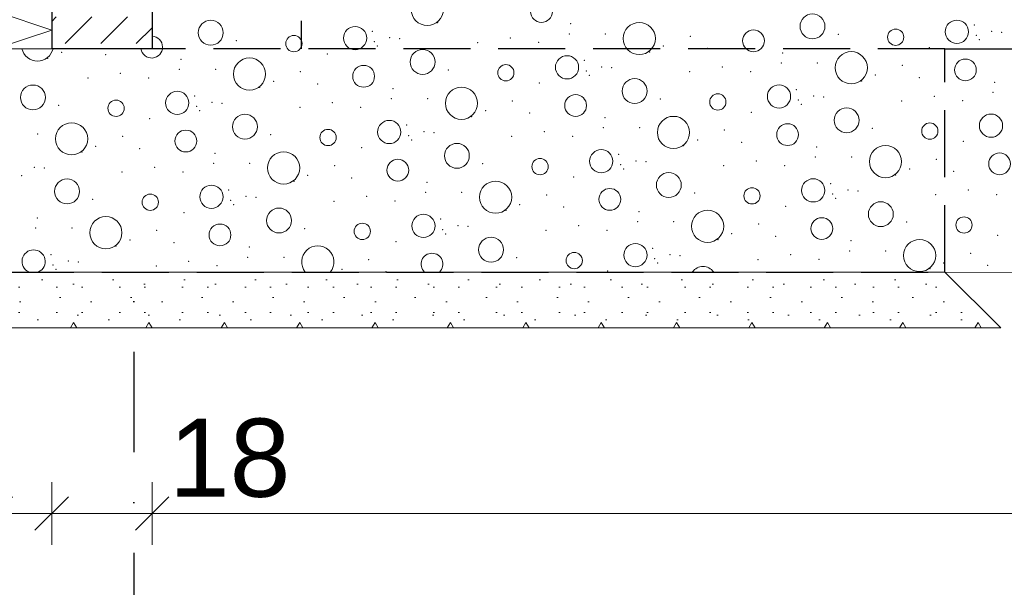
# Model space of a CAD drawing. Header units: millimetres. Extents: x -12989 to 381717, y -50461 to 30884.
# Tile 6 of 63: x 363581 to 365345, y -47825 to -46809. Entities that reach past the tile are written whole.
import ezdxf
from ezdxf.enums import TextEntityAlignment as Align

# ---------------------------------------------------------------- set-up
doc = ezdxf.new("R2010")
doc.units = ezdxf.units.MM
doc.header["$MEASUREMENT"] = 0
for name, pattern in [('Krawędzie ukryte', [170, 120, -50]), ('Kropki i Kreski', [360, 180, -90, 0, -90]), ('Wipeout_Contour', [1000, 0, -1000])]:
    doc.linetypes.add(name, pattern=pattern)
for name, color, linetype, lineweight in [('0_Nr_pióra__21', 7, 'Continuous', 25), ('A__STROPY_Nr_pióra__69', 7, 'Continuous', 13), ('A_WYPEŁNIENIA RYSUNKI_Nr_pióra__18', 9, 'Continuous', 13), ('Nowe_A__SCIANY_Nr_pióra__27', 7, 'Continuous', 25), ('Nowe_A__SCIANY_Nr_pióra__47', 7, 'Continuous', 15), ('Nowe_A__STROPY_Nr_pióra__69', 7, 'Continuous', 13), ('Nowe_A__STROPY_Nr_pióra__89', 7, 'Continuous', 13), ('Nowe_A_WYM_Nr_pióra__1', 7, 'Continuous', 13), ('Nowe_A_WYM_Nr_pióra__45', 7, 'Continuous', 15), ('Nowe_A_WYM_Nr_pióra__85', 7, 'Continuous', 13), ('Nowe_Warstwa IFC.Import IFC_Nr_pióra__1', 7, 'Continuous', 13), ('Nowe_Warstwa IFC.Import IFC_Nr_pióra__25', 7, 'Continuous', 25), ('Posadowienie płytkie.Import IFC_Nr_pióra__4', 7, 'Continuous', 13)]:
    doc.layers.add(name, color=color, linetype=linetype, lineweight=lineweight)
for name, color, linetype in [('A__STROPY', 7, 'Continuous'), ('A_WYPEŁNIENIA RYSUNKI', 7, 'Continuous'), ('Nowe_A__SCIANY', 7, 'Continuous'), ('Nowe_A__STROPY', 7, 'Continuous'), ('Nowe_A_WYM', 7, 'Continuous'), ('Nowe_Warstwa IFC.Import IFC', 7, 'Continuous'), ('Posadowienie płytkie.Import IFC', 7, 'Continuous')]:
    doc.layers.add(name, color=color, linetype=linetype)
for name, color, linetype, lineweight, true_color in [('A__STROPY_Nr_pióra__173', 7, 'Continuous', 5, 0x6a6a6a), ('A_WYPEŁNIENIA RYSUNKI_Nr_pióra__242', 7, 'Continuous', 13, 0xa7a7a7), ('Nowe_A__SCIANY_Nr_pióra__169', 7, 'Continuous', 5, 0x6a6a6a), ('Nowe_A__SCIANY_Nr_pióra__174', 7, 'Continuous', 5, 0x6a6a6a), ('Nowe_A__STROPY_Nr_pióra__173', 7, 'Continuous', 5, 0x6a6a6a)]:
    doc.layers.add(name, color=color, linetype=linetype, lineweight=lineweight, true_color=true_color)
doc.styles.add('STYL_AUTOMATYCZNY_1', font='arial.ttf')
doc.styles.add('STYL_AUTOMATYCZNY_5', font='arial.ttf')
doc.dimstyles.new('STYL_AUTOMATYCZNY__2', dxfattribs={"dimtxt": 139.999998, "dimasz": 57, "dimexe": 0.18, "dimexo": 0.0625, "dimgap": 0, "dimtad": 1, "dimtih": 1, "dimtoh": 1, "dimdec": 0, "dimlfac": 0.1, "dimzin": 0, "dimdsep": 46, "dimtxsty": 'STYL_AUTOMATYCZNY_5', "dimblk": 'ARROWHEAD_6', "dimblk1": 'ARROWHEAD_6', "dimblk2": 'ARROWHEAD_6', "dimcen": 0.09, "dimse1": 1, "dimse2": 1, "dimclrd": 7, "dimclre": 7, "dimclrt": 7, "dimadec": 0, "dimazin": 0, "dimtfac": 1, "dimtdec": 4, "dimtmove": 0, "dimatfit": 3, "dimfxl": 0, "dimtolj": 1, "dimtzin": 0, "dimarcsym": 0})
pattern_1 = [(45, (363535.4, -45960.59), (-95.4594, 95.4594), []), (45, (363503.58, -45928.77), (-190.919, 190.919), []), (45, (363471.76, -45896.95), (-190.919, 190.919), []), (135, (363439.945, -45865.132), (31.8198, 31.8198), [135, -135])]

# ---------------------------------------------------------------- blocks, each defined once
blk = doc.blocks.new('ElemPrzekroju_11_1', base_point=(363535.4, -45960.6))
at = {"color": 254, "linetype": 'Wipeout_Contour', "lineweight": 0, "ltscale": 1467266.858791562}
blk.add_wipeout([(363713.4, -47260.6), (363818.5, -47260.6), (363818.5, -47160.6), (363713.4, -47160.6)], dxfattribs=at).dxf.layer = 'Nowe_A__STROPY'
at = {"color": 254, "linetype": 'Wipeout_Contour', "lineweight": 0, "ltscale": 2194109.757672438}
blk.add_wipeout([(360751.7, -47260.6), (363713.4, -47260.6), (363713.4, -46860.6), (363538.6, -46860.6), (363538.6, -46510.6), (360751.7, -46510.6)], dxfattribs=at).dxf.layer = 'Nowe_A__STROPY'
at = {"layer": 'Nowe_A__STROPY_Nr_pióra__173', "linetype": 'Continuous', "lineweight": 5, "true_color": 0x6a6a6a}
h = blk.add_hatch(dxfattribs=at)
h.set_pattern_fill('Grunt_0001', color=251, style=0, pattern_type=2)
h.set_pattern_definition(pattern_1)
h.paths.add_polyline_path([(360751.7, -47260.6), (363713.4, -47260.6), (363713.4, -46860.6), (363538.6, -46860.6), (363538.6, -46510.6), (360751.7, -46510.6)])
at = {"layer": 'Nowe_A__STROPY_Nr_pióra__69', "color": 7, "linetype": 'Continuous', "lineweight": 13}
for p, q in [((363713.4, -46860.6), (363713.4, -47260.6)), ((363713.4, -47260.6), (360751.7, -47260.6))]:
    blk.add_line(p, q, dxfattribs=at)
at = {"layer": 'Nowe_A__STROPY_Nr_pióra__89', "color": 7, "linetype": 'Continuous', "lineweight": 13}
blk.add_line((363713.4, -47260.6), (363818.5, -47260.6), dxfattribs=at)
blk = doc.blocks.new('ElemPrzekroju_86_1', base_point=(363535.4, -45960.6))
at = {"color": 254, "linetype": 'Wipeout_Contour', "lineweight": 0, "ltscale": 1496013.813862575}
blk.add_wipeout([(363818.5, -46720.6), (363818.5, -47260.6), (378258.5, -47260.6), (378258.5, -46720.6)], dxfattribs=at).dxf.layer = 'A__STROPY'
at = {"layer": 'A__STROPY_Nr_pióra__173', "linetype": 'Continuous', "lineweight": 5, "true_color": 0x6a6a6a}
h = blk.add_hatch(dxfattribs=at)
h.set_pattern_fill('Grunt_0001', color=251, style=0, pattern_type=2)
h.set_pattern_definition(pattern_1)
h.paths.add_polyline_path([(363818.5, -46720.6), (363818.5, -47260.6), (378258.5, -47260.6), (378258.5, -46720.6)])
at = {"layer": 'A__STROPY_Nr_pióra__69', "color": 7, "linetype": 'Continuous', "lineweight": 13}
for p in [(363818.5, -46860.6), (378258.5, -47260.6)]:
    blk.add_line(p, (363818.5, -47260.6), dxfattribs=at)
blk = doc.blocks.new('ElemPrzekroju_132_1', base_point=(363535.4, -45960.6))
at = {"color": 254, "linetype": 'Wipeout_Contour', "lineweight": 0, "ltscale": 1467164.217819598}
blk.add_wipeout([(363818.5, -46860.6), (363713.4, -46860.6), (363713.4, -47160.6), (363818.5, -47160.6)], dxfattribs=at).dxf.layer = 'Posadowienie płytkie.Import IFC'
at = {"layer": 'Posadowienie płytkie.Import IFC_Nr_pióra__4', "color": 7, "linetype": 'Continuous', "lineweight": 13}
blk.add_line((363713.4, -47160.6), (363818.5, -47160.6), dxfattribs=at)
blk = doc.blocks.new('Standardowy znacznik osi[4]_1', base_point=(363785.4, -35960.6))
at = {"layer": 'Nowe_Warstwa IFC.Import IFC_Nr_pióra__25', "color": 7, "linetype": 'Kropki i Kreski', "lineweight": 25}
blk.add_line((363785.4, -36960.6), (363785.4, -48960.6), dxfattribs=at)
at = {"layer": 'Nowe_Warstwa IFC.Import IFC_Nr_pióra__1', "color": 7, "lineweight": 13, "style": 'STYL_AUTOMATYCZNY_1'}
for tag, p in [('AC_MarkerText_1_0', (363785.4, -35623.1)), ('AC_MarkerText_1_1', (363785.4, -50123.1))]:
    blk.add_attdef(tag, text='', height=175, rotation=360, dxfattribs=at).set_placement(p, align=Align.TOP_CENTER)
blk = doc.blocks.new('*X154', base_point=(363535.4, -45960.6))
at = {"layer": 'A_WYPEŁNIENIA RYSUNKI_Nr_pióra__242', "color": 253, "linetype": 'Continuous', "lineweight": 13, "true_color": 0xa7a7a7}
for centre, radius in [((364311.3, -46790.2), 28.8), ((364515.8, -46794.2), 19.5), ((365001.2, -46820.7), 22.3), ((363923.4, -46832.1), 22.3), ((364182, -46841.7), 20.8), ((364691, -46842.5), 28.8), ((365259.8, -46830.3), 20.8), ((364072.3, -46851.5), 14.6), ((364895.5, -46846.5), 19.5), ((365150.2, -46840.1), 14.6), ((364303, -46884.4), 22.3), ((364561.6, -46894), 20.8), ((365070.7, -46894.7), 28.8), ((363992.8, -46906.1), 28.8), ((364197.3, -46910.1), 19.5), ((364452, -46903.8), 14.6), ((365275.1, -46898.7), 19.5), ((363604.9, -46948), 22.3), ((364682.7, -46936.6), 22.3), ((364941.3, -46946.2), 20.8), ((363863.5, -46957.7), 20.8), ((364372.5, -46958.4), 28.8), ((364577, -46962.4), 19.5), ((364831.7, -46956), 14.6), ((363753.9, -46967.4), 14.6), ((363984.6, -47000.3), 22.3), ((365062.4, -46988.9), 22.3), ((365321, -46998.5), 20.8), ((363674.3, -47022.1), 28.8), ((364243.2, -47009.9), 20.8), ((364752.2, -47010.6), 28.8), ((364956.7, -47014.6), 19.5), ((365211.4, -47008.3), 14.6), ((363878.8, -47026), 19.5), ((364133.6, -47019.7), 14.6), ((364364.3, -47052.5), 22.3), ((364054, -47074.3), 28.8), ((364622.9, -47062.2), 20.8), ((365131.9, -47062.9), 28.8), ((365336.4, -47066.9), 19.5), ((364258.5, -47078.3), 19.5), ((364513.2, -47071.9), 14.6), ((364743.9, -47104.8), 22.3), ((363666.1, -47116.2), 22.3), ((364433.7, -47126.6), 28.8), ((365002.5, -47114.4), 20.8), ((363815.1, -47135.6), 14.6), ((363924.7, -47125.8), 20.8), ((364638.2, -47130.5), 19.5), ((364892.9, -47124.2), 14.6), ((365123.6, -47157), 22.3), ((364045.8, -47168.4), 22.3), ((364813.4, -47178.8), 28.8), ((363735.6, -47190.2), 28.8), ((364194.8, -47187.8), 14.6), ((364304.4, -47178.1), 20.8), ((365017.9, -47182.8), 19.5), ((365272.6, -47176.4), 14.6), ((363940, -47194.2), 19.5), ((364425.5, -47220.7), 22.3), ((364684.1, -47230.3), 20.8), ((365193.1, -47231.1), 28.8), ((364574.4, -47240.1), 14.6)]:
    blk.add_circle(centre, radius, dxfattribs=at)
for centre, radius, start, end in [((363817.6, -46857.9), 19.5, 187.994, 87.4269), ((363613.1, -46853.9), 28.8, 193.4553, 346.5447), ((363606.2, -47241.7), 20.8, 294.9891, 245.0109), ((364115.2, -47242.5), 28.8, 320.956, 219.044), ((364319.7, -47246.5), 19.5, 313.5928, 226.4072), ((364805.1, -47272.9), 22.3, 33.7044, 146.2956)]:
    blk.add_arc(centre, radius, start, end, dxfattribs=at)
for p in [(364329.8, -46814.1), (364568.1, -46816.1), (365290.9, -46818), (364213, -46829.4), (364565.5, -46834.1), (364630.4, -46834.1), (364630.4, -46834.1), (364782.2, -46838.3), (365047.3, -46835), (365294.5, -46836.8), (365322, -46829.7), (365339.9, -46831.3), (363969.4, -46846.4), (364216.7, -46848.2), (364222, -46856), (364244.1, -46841.1), (364262.1, -46842.7), (364401.5, -46849.7), (364459.8, -46841.2), (364510.6, -46849.5), (364734.2, -46855.8), (365299.8, -46844.5), (363656.4, -46867.2), (363735.2, -46871.5), (364132.5, -46870), (364709.5, -46866.4), (364813.1, -46860.1), (364947.8, -46868.3), (365210.4, -46858.6), (363631.6, -46877.8), (363869.9, -46879.7), (364592.7, -46881.7), (364945.2, -46886.3), (365010, -46886.4), (365010, -46886.4), (365161.9, -46890.5), (363761.7, -46904.8), (363867.3, -46897.8), (363932.2, -46897.8), (363932.2, -46897.8), (364084.1, -46902), (364349.1, -46898.7), (364596.4, -46900.5), (364601.6, -46908.2), (364623.8, -46893.4), (364641.7, -46894.9), (364781.2, -46901.9), (364839.5, -46893.4), (364890.3, -46901.8), (365113.9, -46908), (363703.4, -46913.3), (363812.5, -46913.2), (364036.1, -46919.4), (364114.9, -46923.8), (364512.2, -46922.3), (365089.1, -46918.6), (365192.8, -46912.4), (365327.5, -46920.6), (364011.3, -46930), (364249.6, -46932), (364972.4, -46933.9), (365324.8, -46938.6), (363650.9, -46962.3), (363894.6, -46945.3), (363925.6, -46957), (363943.6, -46958.6), (364141.3, -46957.1), (364247, -46950), (364311.9, -46950.1), (364311.9, -46950.1), (364463.8, -46954.2), (364728.8, -46950.9), (364976, -46952.7), (364981.3, -46960.5), (365003.5, -46945.6), (365021.4, -46947.2), (365160.9, -46954.2), (365219.2, -46945.7), (365270, -46954), (363898.2, -46964.1), (363903.5, -46971.9), (364083.1, -46965.6), (364192.2, -46965.4), (364415.7, -46971.7), (364494.6, -46976), (364891.9, -46974.5), (363814.1, -46985.9), (364274.2, -46997.6), (364391, -46982.3), (364629.3, -46984.2), (363613.7, -47013.7), (363613.7, -47013.7), (364030.6, -47014.6), (364305.3, -47009.3), (364323.3, -47010.9), (364521, -47009.3), (364626.7, -47002.3), (364691.6, -47002.3), (364691.6, -47002.3), (364843.4, -47006.5), (365108.5, -47003.1), (363765.6, -47017.9), (364277.9, -47016.4), (364283.2, -47024.1), (364462.7, -47017.8), (364571.8, -47017.7), (364795.4, -47023.9), (364874.3, -47028.3), (365271.6, -47026.8), (363692.8, -47045.9), (363717.6, -47035.4), (363796.4, -47039.7), (363931.2, -47047.9), (364193.7, -47038.2), (364653.9, -47049.8), (364770.7, -47034.5), (365009, -47036.5), (363928.5, -47065.9), (363993.4, -47066), (363993.4, -47066), (364410.3, -47066.8), (364685, -47061.5), (364703, -47063.1), (364900.7, -47061.6), (365006.4, -47054.5), (365071.3, -47054.6), (365071.3, -47054.6), (365223.1, -47058.7), (363607.2, -47072.9), (363625.1, -47074.5), (363764.6, -47081.5), (363822.9, -47073), (363873.7, -47081.4), (364145.3, -47070.1), (364657.6, -47068.6), (364662.8, -47076.4), (364842.4, -47070.1), (364951.5, -47069.9), (365175.1, -47076.2), (365254, -47080.5), (363585, -47087.8), (364072.5, -47098.2), (364097.3, -47087.6), (364176.1, -47092), (364310.8, -47100.2), (364573.4, -47090.4), (365033.6, -47102.1), (365150.3, -47086.8), (363955.8, -47113.5), (364308.2, -47118.2), (364373.1, -47118.2), (364373.1, -47118.2), (364790, -47119.1), (365037.2, -47120.9), (365064.7, -47113.8), (365082.6, -47115.4), (365280.4, -47113.8), (363712.1, -47130.5), (363959.4, -47132.3), (363986.8, -47125.2), (364004.8, -47126.8), (364144.3, -47133.8), (364202.5, -47125.3), (364253.4, -47133.6), (364525, -47122.4), (365042.5, -47128.6), (365222.1, -47122.3), (365331.2, -47122.2), (363875.3, -47154.1), (363964.7, -47140), (364452.2, -47150.4), (364477, -47139.9), (364555.8, -47144.2), (364690.5, -47152.4), (364953.1, -47142.7), (363612.7, -47163.8), (364335.4, -47165.8), (364687.9, -47170.4), (364752.8, -47170.5), (364752.8, -47170.5), (365169.7, -47171.3), (363610.1, -47181.8), (363674.9, -47181.9), (363674.9, -47181.9), (363826.8, -47186), (364091.8, -47182.7), (364339.1, -47184.6), (364366.5, -47177.4), (364384.5, -47179), (364523.9, -47186), (364582.2, -47177.5), (364633.1, -47185.9), (364904.6, -47174.6), (363778.8, -47203.5), (363857.6, -47207.9), (364255, -47206.3), (364344.4, -47192.3), (364831.9, -47202.7), (364856.6, -47192.1), (364935.5, -47196.5), (365070.2, -47204.7), (365332.8, -47194.9), (363754, -47214.1), (363992.4, -47216.1), (364715.1, -47218), (365067.6, -47222.7), (365132.5, -47222.7), (365132.5, -47222.7), (365284.3, -47226.9), (363637.3, -47229.4), (363668.4, -47241.1), (363686.3, -47242.7), (363884.1, -47241.2), (363989.7, -47234.1), (364054.6, -47234.1), (364054.6, -47234.1), (364206.5, -47238.3), (364471.5, -47235), (364718.8, -47236.8), (364724.1, -47244.5), (364746.2, -47229.7), (364764.2, -47231.3), (364903.6, -47238.3), (364961.9, -47229.8), (365012.7, -47238.1), (365236.3, -47244.3), (363640.9, -47248.2), (363646.2, -47256), (363825.8, -47249.7), (363934.9, -47249.5), (364158.5, -47255.8), (364237.3, -47260.1), (364634.6, -47258.6), (365211.6, -47254.9), (365315.2, -47248.7)]:
    blk.add_point(p, dxfattribs=at)
blk = doc.blocks.new('Wypełnienie_1_1', base_point=(363535.4, -45960.6))
at = {"color": 254, "linetype": 'Wipeout_Contour', "lineweight": 0, "ltscale": 2934167.303864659}
blk.add_wipeout([(361894.5, -46510.6), (362278.2, -47260.6), (365446.5, -47260.6), (365808.9, -46720.6), (363818.5, -46720.6), (363818.5, -46860.6), (363538.6, -46860.6), (363538.6, -46510.6)], dxfattribs=at).dxf.layer = 'A_WYPEŁNIENIA RYSUNKI'
at = {"layer": 'A_WYPEŁNIENIA RYSUNKI_Nr_pióra__242', "color": 253, "linetype": 'Continuous', "lineweight": 13, "true_color": 0xa7a7a7}
blk.add_blockref('*X154', (363535.4, -45960.6), dxfattribs=at)
blk = doc.blocks.new('*D177', base_point=(363535.4, -45960.6))
at = {"layer": 'Nowe_A_WYM_Nr_pióra__45', "color": 7, "linetype": 'Continuous', "lineweight": 15}
for p, q in [((363568.6, -47663.2), (363508.6, -47723.2)), ((363668.6, -47663.2), (363608.6, -47723.2))]:
    blk.add_line(p, q, dxfattribs=at)
at = {"layer": 'Nowe_A_WYM_Nr_pióra__85', "color": 7, "linetype": 'Continuous', "lineweight": 13}
for p, q in [((363538.6, -47749.5), (363538.6, -47637)), ((363638.6, -47749.5), (363638.6, -47637)), ((363493.6, -47693.2), (363538.6, -47693.2)), ((363538.6, -47693.2), (363638.6, -47693.2)), ((363638.6, -47693.2), (363818.6, -47693.2))]:
    blk.add_line(p, q, dxfattribs=at)
at = {"layer": 'Nowe_A_WYM_Nr_pióra__1', "color": 7, "lineweight": 13, "insert": (363295.1, -47665.2), "char_height": 140, "attachment_point": 7, "style": 'STYL_AUTOMATYCZNY_5'}
blk.add_mtext('\\A1;{\\pql;\\fArial|b0|i0|c238|p0;\\W1.000000;10}', dxfattribs=at)
blk = doc.blocks.new('ARROWHEAD_6')
at = {"color": 0, "linetype": 'Continuous', "lineweight": 0}
for p, q in [((-0.5, -0.5), (0.5, 0.5)), ((0, 0), (-1, 0))]:
    blk.add_line(p, q, dxfattribs=at)
blk = doc.blocks.new('*D178', base_point=(363535.4, -45960.6))
at = {"layer": 'Nowe_A_WYM_Nr_pióra__45', "color": 7, "linetype": 'Continuous', "lineweight": 15}
for p, q in [((363668.6, -47663.2), (363608.6, -47723.2)), ((363848.6, -47663.2), (363788.6, -47723.2))]:
    blk.add_line(p, q, dxfattribs=at)
at = {"layer": 'Nowe_A_WYM_Nr_pióra__85', "color": 7, "linetype": 'Continuous', "lineweight": 13}
for p, q in [((363818.6, -47749.5), (363818.6, -47637)), ((363638.6, -47693.2), (363818.6, -47693.2)), ((363818.6, -47693.2), (378258.5, -47693.2))]:
    blk.add_line(p, q, dxfattribs=at)
blk = doc.blocks.new('*D179', base_point=(363535.4, -45960.6))
at = {"layer": 'Nowe_A_WYM_Nr_pióra__45', "color": 7, "linetype": 'Continuous', "lineweight": 15}
for p, q in [((363848.6, -47663.2), (363788.6, -47723.2)), ((378288.5, -47663.2), (378228.5, -47723.2))]:
    blk.add_line(p, q, dxfattribs=at)
at = {"layer": 'Nowe_A_WYM_Nr_pióra__85', "color": 7, "linetype": 'Continuous', "lineweight": 13}
for p, q in [((378258.5, -47749.5), (378258.5, -47637)), ((363818.6, -47693.2), (378258.5, -47693.2))]:
    blk.add_line(p, q, dxfattribs=at)
at = {"layer": 'Nowe_A_WYM_Nr_pióra__1', "color": 7, "lineweight": 13, "char_height": 140, "attachment_point": 7, "style": 'STYL_AUTOMATYCZNY_5'}
for s, insert in [('\\A1;{\\pql;\\fArial|b0|i0|c238|p0;\\W1.000000;18}', (363848.6, -47665.2)), ('\\A1;{\\pql;\\fArial|b0|i0|c238|p0;\\W1.000000;1\xa0444}', (370798.3, -47665.2)), ('\\A1;{\\pql;\\fArial|b0|i0|c238|p0;\\W1.000000;18}', (378014.9, -47665.2))]:
    blk.add_mtext(s, dxfattribs=dict(at, insert=insert))
blk = doc.blocks.new('*D182', base_point=(363535.4, -45960.6))
at = {"layer": 'Nowe_A_WYM_Nr_pióra__45', "color": 7, "linetype": 'Continuous', "lineweight": 15}
for p, q in [((363568.6, -47923.2), (363508.6, -47983.2)), ((363815.4, -47923.2), (363755.4, -47983.2))]:
    blk.add_line(p, q, dxfattribs=at)
at = {"layer": 'Nowe_A_WYM_Nr_pióra__85', "color": 7, "linetype": 'Continuous', "lineweight": 13}
for p, q in [((363538.6, -48009.5), (363538.6, -47897)), ((363785.4, -48009.5), (363785.4, -47897)), ((363493.6, -47953.2), (363538.6, -47953.2)), ((363538.6, -47953.2), (363785.4, -47953.2)), ((363785.4, -47953.2), (378285.4, -47953.2))]:
    blk.add_line(p, q, dxfattribs=at)
at = {"layer": 'Nowe_A_WYM_Nr_pióra__1', "color": 7, "lineweight": 13, "insert": (363295.1, -47925.2), "char_height": 140, "attachment_point": 7, "style": 'STYL_AUTOMATYCZNY_5'}
blk.add_mtext('\\A1;{\\pql;\\fArial|b0|i0|c238|p0;\\W1.000000;25}', dxfattribs=at)
blk = doc.blocks.new('*D183', base_point=(363535.4, -45960.6))
at = {"layer": 'Nowe_A_WYM_Nr_pióra__45', "color": 7, "linetype": 'Continuous', "lineweight": 15}
for p, q in [((363815.4, -47923.2), (363755.4, -47983.2)), ((378315.4, -47923.2), (378255.4, -47983.2))]:
    blk.add_line(p, q, dxfattribs=at)
at = {"layer": 'Nowe_A_WYM_Nr_pióra__85', "color": 7, "linetype": 'Continuous', "lineweight": 13}
for p, q in [((378285.4, -48009.5), (378285.4, -47897)), ((363785.4, -47953.2), (378285.4, -47953.2))]:
    blk.add_line(p, q, dxfattribs=at)
at = {"layer": 'Nowe_A_WYM_Nr_pióra__1', "color": 7, "lineweight": 13, "char_height": 140, "attachment_point": 7, "style": 'STYL_AUTOMATYCZNY_5'}
for s, insert in [('\\A1;{\\pql;\\fArial|b0|i0|c238|p0;\\W1.000000;1\xa0450}', (370688.4, -47925.2)), ('\\A1;{\\pql;\\fArial|b0|i0|c238|p0;\\W1.000000;25}', (378041.8, -47925.2))]:
    blk.add_mtext(s, dxfattribs=dict(at, insert=insert))
blk = doc.blocks.new('*D185', base_point=(363535.4, -45960.6))
at = {"layer": 'Nowe_A_WYM_Nr_pióra__45', "color": 7, "linetype": 'Continuous', "lineweight": 15}
for p, q in [((363568.6, -48183.2), (363508.6, -48243.2)), ((378508.5, -48243.2), (378568.5, -48183.2))]:
    blk.add_line(p, q, dxfattribs=at)
at = {"layer": 'Nowe_A_WYM_Nr_pióra__85', "color": 7, "linetype": 'Continuous', "lineweight": 13}
for p, q in [((363538.6, -48269.5), (363538.6, -48157)), ((378538.5, -48269.5), (378538.5, -48157)), ((363493.6, -48213.2), (363538.6, -48213.2)), ((363538.6, -48213.2), (378538.5, -48213.2)), ((378538.5, -48213.2), (378583.5, -48213.2))]:
    blk.add_line(p, q, dxfattribs=at)
at = {"layer": 'Nowe_A_WYM_Nr_pióra__1', "color": 7, "lineweight": 13, "insert": (370798.3, -48185.2), "char_height": 140, "attachment_point": 7, "style": 'STYL_AUTOMATYCZNY_5'}
blk.add_mtext('\\A1;{\\pql;\\fArial|b0|i0|c238|p0;\\W1.000000;1\xa0500}', dxfattribs=at)
blk = doc.blocks.new('*X207', base_point=(363535.4, -45960.6))
at = {"layer": 'Nowe_A__SCIANY_Nr_pióra__174', "color": 251, "linetype": 'Continuous', "lineweight": 5, "true_color": 0x6a6a6a}
for p, q in [((363538.6, -45993.9), (363638.6, -45960.6)), ((363638.6, -46027.3), (363538.6, -45993.9)), ((363538.6, -46060.6), (363638.6, -46027.3)), ((363638.6, -46093.9), (363538.6, -46060.6)), ((363538.6, -46127.3), (363638.6, -46093.9)), ((363638.6, -46160.6), (363538.6, -46127.3)), ((363538.6, -46193.9), (363638.6, -46160.6)), ((363638.6, -46227.3), (363538.6, -46193.9)), ((363538.6, -46260.6), (363638.6, -46227.3)), ((363638.6, -46293.9), (363538.6, -46260.6)), ((363538.6, -46327.3), (363638.6, -46293.9)), ((363638.6, -46360.6), (363538.6, -46327.3)), ((363538.6, -46393.9), (363638.6, -46360.6)), ((363638.6, -46427.3), (363538.6, -46393.9)), ((363538.6, -46460.6), (363638.6, -46427.3)), ((363638.6, -46493.9), (363538.6, -46460.6)), ((363538.6, -46527.3), (363638.6, -46493.9)), ((363638.6, -46560.6), (363538.6, -46527.3)), ((363538.6, -46593.9), (363638.6, -46560.6)), ((363638.6, -46627.3), (363538.6, -46593.9)), ((363538.6, -46660.6), (363638.6, -46627.3)), ((363638.6, -46693.9), (363538.6, -46660.6)), ((363538.6, -46727.3), (363638.6, -46693.9)), ((363638.6, -46760.6), (363538.6, -46727.3)), ((363538.6, -46793.9), (363638.6, -46760.6)), ((363638.6, -46827.3), (363538.6, -46793.9)), ((363538.6, -46860.6), (363638.6, -46827.3))]:
    blk.add_line(p, q, dxfattribs=at)
blk = doc.blocks.new('ElemPrzekroju_134_1', base_point=(363535.4, -45960.6))
at = {"color": 254, "linetype": 'Wipeout_Contour', "lineweight": 0, "ltscale": 1466711.21960548}
blk.add_wipeout([(363818.5, -45960.6), (363638.6, -45960.6), (363638.6, -46860.6), (363818.5, -46860.6)], dxfattribs=at).dxf.layer = 'Nowe_A__SCIANY'
at = {"layer": 'Nowe_A__SCIANY_Nr_pióra__169', "linetype": 'Continuous', "lineweight": 5, "true_color": 0x6a6a6a}
h = blk.add_hatch(dxfattribs=at)
h.set_pattern_fill('Beton_0001', color=251, style=0, pattern_type=2)
h.set_pattern_definition([(45, (363535.4, -45960.59), (-63.64, 63.64), [67.5, -22.5]), (45, (363535.4, -45896.95), (-63.64, 63.64), [67.5, -22.5])])
h.paths.add_polyline_path([(363818.5, -45960.6), (363638.6, -45960.6), (363638.6, -46860.6), (363818.5, -46860.6)])
at = {"layer": 'Nowe_A__SCIANY_Nr_pióra__27', "color": 7, "linetype": 'Continuous', "lineweight": 25}
blk.add_line((363818.5, -46860.6), (363713.4, -46860.6), dxfattribs=at)
at = {"layer": 'Nowe_A__SCIANY_Nr_pióra__27', "color": 7, "linetype": 'Continuous', "lineweight": 25, "flags": 128}
blk.add_lwpolyline([(363818.5, -45960.6), (363818.5, -46160.6), (363818.5, -46260.6), (363818.5, -46720.6), (363818.5, -46860.6)], dxfattribs=at)
at = {"color": 254, "linetype": 'Wipeout_Contour', "lineweight": 0, "ltscale": 1466155.9724975}
blk.add_wipeout([(363638.6, -45960.6), (363538.6, -45960.6), (363538.6, -46860.6), (363638.6, -46860.6)], dxfattribs=at).dxf.layer = 'Nowe_A__SCIANY'
at = {"layer": 'Nowe_A__SCIANY_Nr_pióra__27', "color": 7, "linetype": 'Continuous', "lineweight": 25}
for p in [(363638.6, -45960.6), (363713.4, -46860.6)]:
    blk.add_line(p, (363638.6, -46860.6), dxfattribs=at)
at = {"layer": 'Nowe_A__SCIANY_Nr_pióra__27', "color": 7, "linetype": 'Continuous', "lineweight": 25, "flags": 128}
blk.add_lwpolyline([(363818.5, -45960.6), (363720.4, -45960.6), (363685.4, -45960.6), (363638.6, -45960.6)], dxfattribs=at)
at = {"layer": 'Nowe_A__SCIANY_Nr_pióra__47', "color": 7, "linetype": 'Continuous', "lineweight": 15}
for p, q in [((363538.6, -45960.6), (363538.6, -45980.6)), ((363638.6, -45960.6), (363538.6, -45960.6)), ((363638.6, -46860.6), (363538.6, -46860.6))]:
    blk.add_line(p, q, dxfattribs=at)
at = {"layer": 'Nowe_A__SCIANY_Nr_pióra__47', "color": 7, "linetype": 'Continuous', "lineweight": 15, "flags": 128}
blk.add_lwpolyline([(363538.6, -45980.6), (363538.6, -46060.6), (363538.6, -46110.6), (363538.6, -46510.6), (363538.6, -46860.6)], dxfattribs=at)
at = {"layer": 'Nowe_A__SCIANY', "lineweight": 0}
blk.add_blockref('*X207', (363535.4, -45960.6), dxfattribs=at)

msp = doc.modelspace()

# ---------------------------------------------------------------- block references
at = {"layer": 'Nowe_A__STROPY', "lineweight": 0}
msp.add_blockref('ElemPrzekroju_11_1', (363535.4, -45960.6), dxfattribs=at)

# ---------------------------------------------------------------- dimensions: what is measured, and where the dimension line sits
at = {"layer": 'Nowe_A_WYM', "color": 7, "linetype": 'Continuous', "lineweight": 13}
dim = msp.add_linear_dim(base=(378285.4, -47953.2), p1=(363785.4, -48688.5), p2=(378285.4, -48688.5), dimstyle='STYL_AUTOMATYCZNY__2', dxfattribs=at)
dim.commit()
dim.dimension.update_dxf_attribs({"geometry": '*D183', "text_midpoint": (370928.5, -47855.2), "dimtype": 160})

# ---------------------------------------------------------------- next in the draw order: block references
at = {"layer": 'A__STROPY', "lineweight": 0}
msp.add_blockref('ElemPrzekroju_86_1', (363535.4, -45960.6), dxfattribs=at)

# ---------------------------------------------------------------- next in the draw order: block references
at = {"layer": 'Posadowienie płytkie.Import IFC', "lineweight": 0}
msp.add_blockref('ElemPrzekroju_132_1', (363535.4, -45960.6), dxfattribs=at)

# ---------------------------------------------------------------- next in the draw order: block references
at = {"layer": 'Nowe_Warstwa IFC.Import IFC', "color": 7, "linetype": 'Continuous', "lineweight": 13}
msp.add_blockref('Standardowy znacznik osi[4]_1', (363785.4, -35960.6), dxfattribs=at)

# ---------------------------------------------------------------- next in the draw order: block references
at = {"layer": 'A_WYPEŁNIENIA RYSUNKI_Nr_pióra__242', "color": 253, "linetype": 'Continuous', "lineweight": 13, "true_color": 0xa7a7a7}
msp.add_blockref('Wypełnienie_1_1', (363535.4, -45960.6), dxfattribs=at)

# ---------------------------------------------------------------- next in the draw order: hatches: boundary and pattern name
at = {"layer": 'A_WYPEŁNIENIA RYSUNKI_Nr_pióra__18', "linetype": 'Continuous', "lineweight": 13}
h = msp.add_hatch(dxfattribs=at)
h.set_pattern_fill('Chudy_beton_B15_I_WSC_0001', color=9, style=0, pattern_type=2)
h.set_pattern_definition([(0, (363535.4, -45960.6), (0, 233.827), [14.625, -120.375]), (0, (363602.9, -45843.68), (0, 233.827), [14.625, -120.375]), (60, (363535.4, -45960.6), (-202.5, 116.913), [14.625, -120.375]), (60, (363670.4, -45960.6), (-202.5, 116.913), [14.625, -120.375]), (120, (363550.03, -45960.6), (202.5, 116.913), [14.625, -120.375]), (120, (363685.03, -45960.6), (202.5, 116.913), [14.625, -120.375]), (0, (363535.404, -45938.09), (0, 45), [0, -45, 0, -67.5]), (45, (363557.904, -45938.09), (-31.8198, 31.8198), [0, -33.75, 0, -56.25])])
h.paths.add_polyline_path([(362538.5, -47260.6), (365238.5, -47260.6), (365338.5, -47360.6), (362438.5, -47360.6)])

# ---------------------------------------------------------------- next in the draw order: linework, layer by layer
at = {"layer": '0_Nr_pióra__21', "color": 7, "linetype": 'Krawędzie ukryte', "lineweight": 25}
for points in [[(364085.4, -45960.6), (364085.4, -46860.6)], [(365238.5, -46860.6), (367869.7, -46860.6)]]:
    msp.add_lwpolyline(points, dxfattribs=at)
msp.add_lwpolyline([(362538.5, -47260.6), (365238.5, -47260.6), (365238.5, -46860.6), (362538.5, -46860.6)], close=True, dxfattribs=at)
at = {"layer": 'A_WYPEŁNIENIA RYSUNKI_Nr_pióra__18', "color": 9, "linetype": 'Continuous', "lineweight": 13, "flags": 128}
msp.add_lwpolyline([(362538.5, -47260.6), (365238.5, -47260.6), (365338.5, -47360.6), (362438.5, -47360.6)], close=True, dxfattribs=at)

# ---------------------------------------------------------------- next in the draw order: dimensions: what is measured, and where the dimension line sits
at = {"layer": 'Nowe_A_WYM', "color": 7, "linetype": 'Continuous', "lineweight": 13}
for base, p1, p2, picture, middle in [((363638.6, -47693.2), (363538.6, -46860.6), (363638.6, -46860.6), '*D177', (363401.6, -47595.2)), ((363785.4, -47953.2), (363538.6, -46860.6), (363785.4, -48688.5), '*D182', (363401.6, -47855.2)), ((378538.5, -48213.2), (363538.6, -46860.6), (378538.5, -46860.6), '*D185', (371038.5, -48115.2)), ((363818.6, -47693.2), (363638.6, -46860.6), (363818.6, -46860.6), '*D178', (363955.2, -47595.2)), ((378258.5, -47693.2), (363818.6, -46860.6), (378258.5, -46860.6), '*D179', (371038.5, -47595.2))]:
    dim = msp.add_linear_dim(base=base, p1=p1, p2=p2, dimstyle='STYL_AUTOMATYCZNY__2', dxfattribs=at)
    dim.commit()
    dim.dimension.update_dxf_attribs({"geometry": picture, "text_midpoint": middle, "dimtype": 160})

# ---------------------------------------------------------------- next in the draw order: block references
at = {"layer": 'Nowe_A__SCIANY', "lineweight": 0}
msp.add_blockref('ElemPrzekroju_134_1', (363535.4, -45960.6), dxfattribs=at)

doc.saveas('drawing.dxf')
